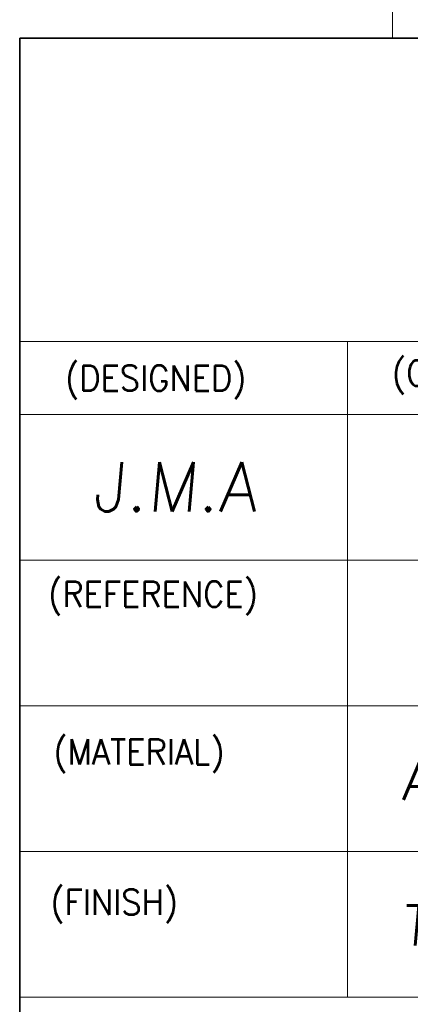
# Model space of a CAD drawing. Header units: millimetres. Extents: x 4065 to 8083, y -652 to 5416.
# Tile 184 of 256: x 4481 to 4498, y 4129 to 4174. Entities that reach past the tile are written whole.
import ezdxf
from ezdxf.enums import TextEntityAlignment as Align

# ---------------------------------------------------------------- set-up
doc = ezdxf.new("R2010")
doc.units = ezdxf.units.MM
doc.header["$LTSCALE"] = 0.8
doc.layers.get('0').update_dxf_attribs({"linetype": 'CONTINUOUS', "lineweight": 0})
doc.layers.add('2', color=3, linetype='CONTINUOUS', lineweight=0)
doc.styles.get("Standard").update_dxf_attribs({"font": 'romans.shx', "width": 0.8, "oblique": 5, "bigfont": 'whgtxt.shx'})

msp = doc.modelspace()

# ---------------------------------------------------------------- linework, layer by layer
at = {"color": 7, "linetype": 'Continuous', "lineweight": 35}
for p, q in [((4480.79, 4172.838), (4556.249, 4172.838)), ((4480.79, 4109.955), (4480.79, 4172.838))]:
    msp.add_line(p, q, dxfattribs=at)
at = {"color": 7, "linetype": 'Continuous'}
for p, q in [((4480.79, 4159.168), (4556.249, 4159.168)), ((4495.554, 4129.64), (4495.554, 4159.168)), ((4480.79, 4155.887), (4525.081, 4155.887)), ((4480.79, 4149.325), (4556.249, 4149.325)), ((4480.79, 4142.764), (4542.659, 4142.764)), ((4480.79, 4136.202), (4556.249, 4136.202)), ((4480.79, 4129.64), (4556.249, 4129.64))]:
    msp.add_line(p, q, dxfattribs=at)
at = {"layer": '2'}
msp.add_line((4497.584, 4199.838), (4497.584, 4172.838), dxfattribs=at)

# ---------------------------------------------------------------- texts
at = {"color": 7, "linetype": 'Continuous', "width": 0.933333}
for s, height, p in [('(CHECKED)', 1.1408, (4497.562, 4158.32)), ('(DESIGNED)', 1.1408, (4482.835, 4158.098)), ('(REFERENCE)', 1.14083, (4482.073, 4148.367)), ('(MATERIAL)', 1.1408, (4482.306, 4141.256)), ('(FINISH)', 1.1408, (4482.17, 4134.485))]:
    msp.add_text(s, height=height, dxfattribs=at).set_placement(p, align=Align.TOP_LEFT)
at = {"layer": '2', "linetype": 'Continuous', "oblique": 5}
for s, height, p in [('J.M.A', 2.2157, (4484.053, 4151.521)), ('AL 6061', 1.7947, (4498, 4138.526)), ('Table A', 1.7947, (4498, 4131.964))]:
    msp.add_text(s, height=height, dxfattribs=at).set_placement(p)

doc.saveas('drawing.dxf')
